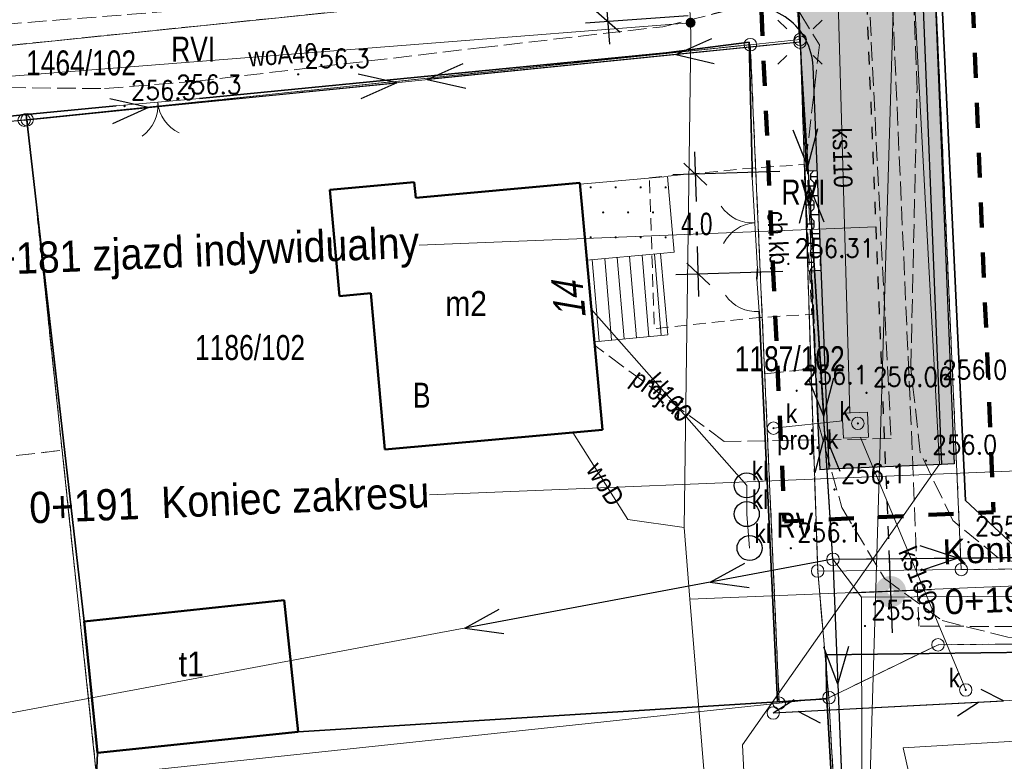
# Model space of a CAD drawing. Header units: metres. Extents: x 6553410 to 6553682, y 5599441 to 5599693.
# Tile 4 of 19: x 6553487 to 6553527, y 5599467 to 5599496. Entities that reach past the tile are written whole.
import ezdxf
from ezdxf.enums import TextEntityAlignment as Align

# ---------------------------------------------------------------- set-up
doc = ezdxf.new("R2010")
doc.units = ezdxf.units.M
doc.header["$LTSCALE"] = 0.5
doc.header["$PDMODE"] = 33
doc.header["$PDSIZE"] = 0.3
for name, pattern in [('1 1', [2, 1, -1]), ('1.0_0.5', [1.5, 1, -0.5]), ('1.5_0.5', [2, 1.5, -0.5]), ('219-500', [0]), ('egkk-500', [2, 1.5, -0.5]), ('egug-500', [1, 0.5, -0.5]), ('otob_500', [0]), ('otof_500', [0]), ('suep_nn_500', [0]), ('sutp_500', [0])]:
    doc.linetypes.add(name, pattern=pattern)
doc.layers.get('0').update_dxf_attribs({"color": 2, "linetype": 'CONTINUOUS', "lineweight": 5})
doc.layers.get('Defpoints').update_dxf_attribs({"linetype": 'CONTINUOUS'})
for name, color, linetype in [('202-punkt graniczny', 7, 'CONTINUOUS'), ('210-oznaczenie konturu użytku gruntowego', 7, 'CONTINUOUS'), ('211-numer działki ewidencyjnej', 7, 'CONTINUOUS'), ('217-kontur klasyfikacyjny', 7, 'CONTINUOUS'), ('218-kontur użytku gruntowego', 7, 'CONTINUOUS'), ('219-działka ewidencyjna', 7, 'CONTINUOUS'), ('238-Punkt adresowy budynku', 7, 'CONTINUOUS'), ('312-budynek ewidencyjny', 7, 'CONTINUOUS'), ('312-oznaczenie budynku ewidencyjnego-Atr117', 7, 'CONTINUOUS'), ('352-schody', 7, 'CONTINUOUS'), ('brama', 7, 'CONTINUOUS'), ('chodnik', 7, 'CONTINUOUS'), ('chodnik-Atr17', 7, 'CONTINUOUS'), ('furtka', 7, 'CONTINUOUS'), ('ga_kilometraz_opis', 7, 'CONTINUOUS'), ('jezdnia', 7, 'CONTINUOUS'), ('komora podziemna', 7, 'CONTINUOUS'), ('latarnia', 7, 'CONTINUOUS'), ('ogrodzenie trwałe', 7, 'CONTINUOUS'), ('osadnik  szambo', 7, 'CONTINUOUS'), ('osadnik  szambo-Atr17', 7, 'CONTINUOUS'), ('OTRN_O', 7, 'CONTINUOUS'), ('PROJ_JP', 4, 'CONTINUOUS'), ('przewód elektroenergetyczny niskiego napięcia', 7, 'CONTINUOUS'), ('przewód elektroenergetyczny podziemny', 7, 'CONTINUOUS'), ('przewód gazowy - ob. projektowany', 7, 'CONTINUOUS'), ('przewód kanalizacyjny', 7, 'CONTINUOUS'), ('przewód kanalizacyjny - ob. projektowany', 7, 'CONTINUOUS'), ('przewód kanalizacyjny - ob. projektowany-Atr1', 7, 'CONTINUOUS'), ('przewód kanalizacyjny-Atr1', 7, 'CONTINUOUS'), ('przewód telekomunikacyjny napowietrzny', 7, 'CONTINUOUS'), ('przewód telekomunikacyjny podziemny', 7, 'CONTINUOUS'), ('przewód wodociągowy', 7, 'CONTINUOUS'), ('przewód wodociągowy-Atr1', 7, 'CONTINUOUS'), ('rzędna', 7, 'CONTINUOUS'), ('studnia kanalizacyjna', 7, 'CONTINUOUS'), ('studnia kanalizacyjna-Atr17', 7, 'CONTINUOUS'), ('słup przewodów napowietrznych', 7, 'CONTINUOUS'), ('wjazd do podziemia', 7, 'CONTINUOUS'), ('właz do komory lub kanału - okrągły', 7, 'CONTINUOUS'), ('właz do komory lub kanału - okrągły-Atr17', 7, 'CONTINUOUS'), ('zasuwa lub zawór', 7, 'CONTINUOUS'), ('zzz.gaTrasa', 7, 'CONTINUOUS'), ('zzz.gaTrasaKM', 7, 'CONTINUOUS')]:
    doc.layers.add(name, color=color, linetype=linetype)
for name, color, linetype, lineweight, true_color in [('OTO', 7, 'CONTINUOUS', 20, 0x000000), ('OTRN', 7, 'CONTINUOUS', 20, 0x000000), ('OTRS', 7, 'CONTINUOUS', 20, 0x000000), ('OTRS_O', 7, 'CONTINUOUS', 20, 0x000000), ('SUE', 7, 'CONTINUOUS', 20, 0x803300)]:
    doc.layers.add(name, color=color, linetype=linetype, lineweight=lineweight, true_color=true_color)
doc.layers.add('proj_wymiar JP', color=2, linetype='CONTINUOUS', lineweight=5)
doc.styles.add('BDOT', font='SIMPLEX', dxfattribs={"width": 0.9})
doc.styles.add('GA4-ATR-TEXT', font='arial.ttf', dxfattribs={"width": 0.9})
doc.styles.add('GA_OPIS_1', font='arial.ttf')
doc.styles.get("Standard").update_dxf_attribs({"font": 'Working1250', "width": 0.75})
doc.linetypes.add('902-500', pattern='A,3.75,0,[1,ksztalty.shx,S=0.5,R=0,X=0,Y=0],3.75', length=7.5)
doc.linetypes.add('OTOO', pattern='A,7.5,[30,msgB.shx,S=1.28,R=0,X=0,Y=0],7.5', length=15)
doc.dimstyles.get("Standard").update_dxf_attribs({"dimtxt": 1, "dimasz": 1, "dimexe": 1, "dimexo": 1, "dimgap": 1, "dimtad": 1, "dimtxsty": 'Standard', "dimcen": 2.5, "dimadec": 0, "dimazin": 0, "dimtfac": 1, "dimtmove": 0, "dimatfit": 3, "dimfxl": 1, "dimarcsym": 0})

# ---------------------------------------------------------------- blocks, each defined once
blk = doc.blocks.new('US15')
at = {"color": 0, "linetype": 'Continuous', "lineweight": 13}
blk.add_circle((0, 0), 0.25, dxfattribs=at)
blk = doc.blocks.new('US25')
at = {"linetype": 'Continuous', "lineweight": 0}
h = blk.add_hatch(color=0, dxfattribs=at)
edge = h.paths.add_edge_path()
edge.add_arc((0, 0), 0.2, 0, 360)
blk = doc.blocks.new('SUKM')
at = {"color": 0, "linetype": 'Continuous'}
blk.add_circle((0, 0), 0.5, dxfattribs=at)
blk = doc.blocks.new('PW01')
at = {"linetype": 'Continuous', "lineweight": 13}
h = blk.add_hatch(color=0, dxfattribs=at)
edge = h.paths.add_edge_path()
edge.add_arc((0, 0), 0.045, 0, 360)
blk = doc.blocks.new('SM01')
at = {"color": 0, "linetype": 'Continuous', "lineweight": 13}
for p, q in [((-0.53, 0.531), (-0.883, 0.884)), ((0.531, 0.531), (0.884, 0.884)), ((-0.53, -0.53), (-0.883, -0.883)), ((0.531, -0.53), (0.884, -0.883))]:
    blk.add_line(p, q, dxfattribs=at)
blk.add_circle((0, 0), 0.25, dxfattribs=at)
blk = doc.blocks.new('US22')
at = {"color": 0, "linetype": 'Continuous', "lineweight": 13}
blk.add_circle((0, 0), 0.25, dxfattribs=at)
blk = doc.blocks.new('SUEP1')
at = {"color": 0, "linetype": 'Continuous'}
for p, q in [((5, 0), (3.5, 0.5)), ((15, 0), (13.5, 0.5)), ((0, 0), (5, 0)), ((5, 0), (3.5, -0.5)), ((5, 0), (15, 0)), ((15, 0), (13.5, -0.5))]:
    blk.add_line(p, q, dxfattribs=at)
blk = doc.blocks.new('SUTP')
at = {"color": 0, "linetype": 'Continuous'}
for p, q in [((0, 0), (0.866, 0.5)), ((9.232, 0), (8.366, 0.5)), ((0, 0), (9.232, 0)), ((1.866, -0.5), (1, 0)), ((7.366, -0.5), (8.232, 0))]:
    blk.add_line(p, q, dxfattribs=at)
blk = doc.blocks.new('OK02')
at = {"color": 0, "linetype": 'Continuous', "lineweight": 0}
for centre, start, end in [((-1.5, 0), 0, 60), ((1.5, 0), 120, 180)]:
    blk.add_arc(centre, 1.5, start, end, dxfattribs=at)
blk = doc.blocks.new('OK04')
at = {"color": 0, "linetype": 'Continuous', "lineweight": 0}
blk.add_arc((1.5, 0.001), 1.5, 120, 180, dxfattribs=at)
blk = doc.blocks.new('202')
at = {"color": 0, "linetype": 'Continuous', "lineweight": 0}
blk.add_circle((0, 0), 0.25, dxfattribs=at)
blk = doc.blocks.new('PW02')
at = {"linetype": 'Continuous', "lineweight": 13}
h = blk.add_hatch(color=0, dxfattribs=at)
edge = h.paths.add_edge_path()
edge.add_arc((0, 0), 0.045, 0, 360)
blk = doc.blocks.new('OTRS')
at = {"layer": 'OTRS', "color": 0, "lineweight": -3, "const_width": 0.09}
blk.add_lwpolyline([(-0.045, 0, 1), (0.045, 0, 1)], format="xyb", close=True, dxfattribs=at)
at = {"layer": 'OTRS_O', "color": 0, "style": 'BDOT'}
blk.add_attdef('RZEDNA', (0.514, 0.515), '', height=1.5, dxfattribs=at)
blk = doc.blocks.new('OTRN')
at = {"layer": 'OTRN', "color": 0, "const_width": 0.09}
blk.add_lwpolyline([(-0.045, 0, 1), (0.045, 0, 1)], format="xyb", close=True, dxfattribs=at)
at = {"layer": 'OTRN_O', "color": 0, "style": 'BDOT'}
blk.add_attdef('RZEDNA', (0.514, 0.515), '', height=1.5, dxfattribs=at)
blk = doc.blocks.new('gaRoadStartPoint')
at = {"layer": 'ga_kilometraz_opis'}
for p, q in [((0, 3.296), (0, -3.296)), ((3.296, 0), (-3.296, 0))]:
    blk.add_line(p, q, dxfattribs=at)
at = {"layer": 'ga_kilometraz_opis', "const_width": 1}
blk.add_lwpolyline([(-0.75, 0, 1), (0.75, 0, 1)], format="xyb", close=True, dxfattribs=at)
at = {"layer": 'ga_kilometraz_opis', "style": 'GA_OPIS_1'}
for tag, p in [('GAROADNAME', (4.296, 2)), ('GAPOSITIONSTART', (4.296, -2))]:
    blk.add_attdef(tag, p, '', height=2, dxfattribs=at)
at = {"layer": 'ga_kilometraz_opis', "style": 'GA_OPIS_1', "flags": 1}
blk.add_attdef('GAOBJNAME', (4.42, -4.863), '', height=0.3, dxfattribs=at)
blk = doc.blocks.new('z.ga4.PosMarkerR')
at = {"linetype": 'Continuous', "lineweight": 0}
blk.add_line((36.593, 0), (0, 0), dxfattribs=at)
at = {"linetype": 'Continuous', "lineweight": 0, "style": 'GA4-ATR-TEXT', "width": 0.9}
blk.add_attdef('GAROADPOS', text='', height=2, dxfattribs=at).set_placement((36.593, 1), align=Align.RIGHT)
blk = doc.blocks.new('z.ga4.PosMarkerL')
at = {"linetype": 'Continuous', "lineweight": 0}
blk.add_line((-36.593, 0), (0, 0), dxfattribs=at)
at = {"linetype": 'Continuous', "lineweight": 0, "style": 'GA4-ATR-TEXT', "width": 0.9}
blk.add_attdef('GAROADPOS', (-36.593, 1), '', height=2, dxfattribs=at)
blk = doc.blocks.new('_Oblique')
at = {"color": 0, "linetype": 'ByBlock', "lineweight": -2}
blk.add_line((-0.5, -0.5), (0.5, 0.5), dxfattribs=at)
blk = doc.blocks.new('*D70')
at = {"layer": 'Defpoints', "color": 0}
for p in [(6553518.522, 5599490.178), (6553514.258, 5599486.048), (6553518.642, 5599486.179)]:
    blk.add_point(p, dxfattribs=at)
at = {"layer": 'proj_wymiar JP', "color": 0, "linetype": 'ByBlock', "lineweight": -2}
for p, q in [((6553514.111, 5599490.946), (6553514.171, 5599488.947)), ((6553517.523, 5599490.148), (6553513.239, 5599490.019)), ((6553514.285, 5599485.148), (6553514.225, 5599487.147)), ((6553517.642, 5599486.149), (6553513.358, 5599486.021))]:
    blk.add_line(p, q, dxfattribs=at)
at = {"layer": 'proj_wymiar JP', "color": 0, "lineweight": -2, "xscale": 0.8999999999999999, "yscale": 0.8999999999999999, "zscale": 0.8999999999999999}
for p, rotation in [((6553514.138, 5599490.046), 91.71486599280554), ((6553514.258, 5599486.048), 271.7148659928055)]:
    blk.add_blockref('_Oblique', p, dxfattribs=dict(at, rotation=rotation))
at = {"layer": 'proj_wymiar JP', "color": 0, "insert": (6553514.198, 5599488.047), "char_height": 0.9, "attachment_point": 5}
blk.add_mtext('\\A1;4.0', dxfattribs=at)
blk = doc.blocks.new('*D71')
at = {"layer": 'Defpoints', "color": 0}
for p in [(6553514.603, 5599499.82), (6553514.844, 5599496.453), (6553510.644, 5599496.152)]:
    blk.add_point(p, dxfattribs=at)
at = {"layer": 'proj_wymiar JP', "color": 0, "linetype": 'ByBlock', "lineweight": -2}
for p, q in [((6553510.338, 5599500.416), (6553510.459, 5599498.735)), ((6553513.605, 5599499.748), (6553509.505, 5599499.454)), ((6553510.709, 5599495.254), (6553510.588, 5599496.935)), ((6553513.847, 5599496.382), (6553509.747, 5599496.087))]:
    blk.add_line(p, q, dxfattribs=at)
at = {"layer": 'proj_wymiar JP', "color": 0, "lineweight": -2, "xscale": 0.8999999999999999, "yscale": 0.8999999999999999, "zscale": 0.8999999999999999}
for p, rotation in [((6553510.403, 5599499.518), 94.10595614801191), ((6553510.644, 5599496.152), 274.1059561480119)]:
    blk.add_blockref('_Oblique', p, dxfattribs=dict(at, rotation=rotation))
at = {"layer": 'proj_wymiar JP', "color": 0, "insert": (6553510.524, 5599497.835), "char_height": 0.9, "attachment_point": 5}
blk.add_mtext('\\A1;3.4', dxfattribs=at)

msp = doc.modelspace()

# ---------------------------------------------------------------- hatches: boundary and pattern name
at = {"layer": 'PROJ_JP'}
h = msp.add_hatch(color=30, dxfattribs=at)
h.paths.add_polyline_path([(6553519.183, 5599486.201), (6553519.506, 5599478.232), (6553521.753, 5599478.332), (6553520.772, 5599502.572), (6553519.773, 5599524.813), (6553519.016, 5599542.214), (6553517.802, 5599568.404), (6553517.092, 5599584.326), (6553516.645, 5599594.147), (6553515.834, 5599612.185), (6553514.815, 5599636.274), (6553513.523, 5599667.029), (6553507.204, 5599667.436, -0.375437), (6553511.449, 5599662.805), (6553512.567, 5599636.179), (6553513.586, 5599612.087), (6553514.397, 5599594.045), (6553514.845, 5599584.225), (6553515.554, 5599568.302), (6553516.768, 5599542.113), (6553517.525, 5599524.714), (6553518.415, 5599504.902, -0.113833), (6553518.009, 5599502.692), (6553518.323, 5599495.798, -0.157382), (6553518.853, 5599494.356)])
h.paths.add_polyline_path([(6553520.05, 5599568.506), (6553519.638, 5599577.749, -0.154359), (6553520.106, 5599579.496), (6553519.858, 5599585.047, -0.154355), (6553519.235, 5599586.745), (6553518.893, 5599594.249), (6553518.081, 5599612.283), (6553517.063, 5599636.368), (6553516.015, 5599661.329, -0.441186), (6553521.256, 5599666.532), (6553513.523, 5599667.029), (6553514.815, 5599636.274), (6553515.834, 5599612.185), (6553516.645, 5599594.147), (6553517.092, 5599584.326), (6553517.802, 5599568.404), (6553519.016, 5599542.214), (6553519.773, 5599524.813), (6553520.772, 5599502.572), (6553521.753, 5599478.332), (6553524.001, 5599478.431), (6553523.02, 5599502.668), (6553522.121, 5599522.678, -0.149829), (6553522.56, 5599524.381), (6553522.308, 5599530.029, -0.148974), (6553521.726, 5599531.678), (6553521.263, 5599542.315)])
h = msp.add_hatch(color=256, dxfattribs=at)
h.paths.add_polyline_path([(6553518.853, 5599494.356, 0.157382), (6553518.323, 5599495.798), (6553518.578, 5599490.18), (6553519.021, 5599490.198)])
h.paths.add_polyline_path([(6553519.122, 5599478.215), (6553519.506, 5599478.232), (6553519.183, 5599486.201), (6553518.76, 5599486.184)])
h.paths.add_polyline_path([(6553522.621, 5599522.7, -0.027372), (6553522.623, 5599522.974), (6553522.56, 5599524.381, 0.149829), (6553522.121, 5599522.678), (6553523.02, 5599502.668), (6553524.001, 5599478.431), (6553524.501, 5599478.452), (6553523.52, 5599502.69)])
h = msp.add_hatch(dxfattribs=at)
h.set_pattern_fill('BUTTERFLY', color=250, scale=0.02, angle=90, style=0)
h.set_pattern_definition([(90, (-8e-18, -0.127), (-0.381, 0.381), [0.254, -0.508]), (90, (-0.127, 0.254), (-0.381, 0.381), [0.254, -0.508]), (180, (0, 0), (-0.381, -0.381), [0.508, -0.254]), (135, (8e-18, 0.127), (-0.38100000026, -0.38100000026), [0.17960512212, -0.35921024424]), (225, (-8e-18, -0.127), (0.38100000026, -0.38100000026), [0.17960512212, -0.35921024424])])
h.paths.add_polyline_path([(6553518.647, 5599486.179), (6553519.183, 5599486.201), (6553519.021, 5599490.198), (6553518.522, 5599490.178)])

# ---------------------------------------------------------------- linework, layer by layer
at = {"layer": '217-kontur klasyfikacyjny', "color": 3, "linetype": 'egkk-500', "lineweight": 18, "flags": 128}
for points in [[(6553518.2, 5599498.45), (6553460.74, 5599492.53)], [(6553518.34, 5599495.44), (6553518.2, 5599498.45)], [(6553487.38, 5599492.23), (6553516.34, 5599495.23)], [(6553516.34, 5599495.23), (6553516.92, 5599482.05)], [(6553518.77, 5599482.25), (6553518.34, 5599495.44)], [(6553488.78, 5599478.99), (6553487.38, 5599492.23)], [(6553516.92, 5599482.05), (6553518.77, 5599482.25)], [(6553519.04, 5599474.16), (6553518.77, 5599482.25)], [(6553516.92, 5599482.05), (6553517.5, 5599468.87)], [(6553469.05, 5599476.85), (6553488.78, 5599478.99)], [(6553490.16, 5599465.96), (6553488.78, 5599478.99)], [(6553519.49, 5599469.09), (6553519.04, 5599474.16)], [(6553523.86, 5599471.21), (6553519.49, 5599469.09)], [(6553517.5, 5599468.87), (6553519.49, 5599469.09)]]:
    msp.add_lwpolyline(points, dxfattribs=at)
at = {"layer": '217-kontur klasyfikacyjny', "color": 3, "linetype": 'egkk-500', "lineweight": 18}
for points in [[(6553558.891, 5599471.52), (6553523.86, 5599471.21)], [(6553519.49, 5599469.09), (6553520.831, 5599444.633)]]:
    msp.add_lwpolyline(points, dxfattribs=at)
at = {"layer": '218-kontur użytku gruntowego', "color": 3, "linetype": 'egug-500', "lineweight": 18, "flags": 128}
for points in [[(6553522.66, 5599522.15), (6553524.79, 5599474.22)], [(6553460.74, 5599492.53), (6553518.2, 5599498.45)], [(6553518.2, 5599498.45), (6553518.34, 5599495.44)], [(6553516.34, 5599495.23), (6553487.38, 5599492.23)], [(6553516.92, 5599482.05), (6553516.34, 5599495.23)], [(6553518.34, 5599495.44), (6553518.77, 5599482.25)], [(6553487.38, 5599492.23), (6553488.78, 5599478.99)], [(6553516.92, 5599482.05), (6553518.77, 5599482.25)], [(6553518.77, 5599482.25), (6553519.04, 5599474.16)], [(6553517.5, 5599468.87), (6553516.92, 5599482.05)], [(6553469.05, 5599476.85), (6553488.78, 5599478.99)], [(6553488.78, 5599478.99), (6553490.16, 5599465.96)], [(6553524.79, 5599474.22), (6553547.01, 5599474.42)], [(6553519.04, 5599474.16), (6553519.49, 5599469.09)], [(6553523.86, 5599471.21), (6553519.49, 5599469.09)], [(6553519.49, 5599469.09), (6553517.5, 5599468.87)]]:
    msp.add_lwpolyline(points, dxfattribs=at)
at = {"layer": '218-kontur użytku gruntowego', "color": 3, "linetype": 'egug-500', "lineweight": 18}
for points in [[(6553558.891, 5599471.52), (6553523.86, 5599471.21)], [(6553520.831, 5599444.633), (6553519.49, 5599469.09)]]:
    msp.add_lwpolyline(points, dxfattribs=at)
at = {"layer": '219-działka ewidencyjna', "color": 7, "linetype": '219-500', "lineweight": 18, "flags": 128}
for points in [[(6553524.79, 5599474.22), (6553522.66, 5599522.15)], [(6553460.74, 5599492.53), (6553518.2, 5599498.45)], [(6553518.2, 5599498.45), (6553518.34, 5599495.44)], [(6553487.38, 5599492.23), (6553516.34, 5599495.23)], [(6553516.34, 5599495.23), (6553518.34, 5599495.44)], [(6553516.34, 5599495.23), (6553517.5, 5599468.87)], [(6553518.34, 5599495.44), (6553519.04, 5599474.16)], [(6553487.38, 5599492.23), (6553461.05, 5599489.55)], [(6553487.38, 5599492.23), (6553490.16, 5599465.96)], [(6553519.04, 5599474.16), (6553524.79, 5599474.22)], [(6553524.79, 5599474.22), (6553547.01, 5599474.42)], [(6553519.04, 5599474.16), (6553519.49, 5599469.09)], [(6553519.49, 5599469.09), (6553523.86, 5599471.21)], [(6553490.16, 5599465.96), (6553517.5, 5599468.87)], [(6553517.5, 5599468.87), (6553519.49, 5599469.09)]]:
    msp.add_lwpolyline(points, dxfattribs=at)
at = {"layer": '219-działka ewidencyjna', "color": 7, "linetype": '219-500', "lineweight": 18}
for points in [[(6553523.86, 5599471.21), (6553558.891, 5599471.52)], [(6553519.49, 5599469.09), (6553520.831, 5599444.633)]]:
    msp.add_lwpolyline(points, dxfattribs=at)
at = {"layer": '312-budynek ewidencyjny', "color": 7, "linetype": 'Continuous', "lineweight": 50, "flags": 128}
for points in [[(6553499.5, 5599489.42), (6553502.88, 5599489.72)], [(6553502.88, 5599489.72), (6553502.94, 5599489.1)], [(6553502.94, 5599489.1), (6553509.52, 5599489.7)], [(6553509.52, 5599489.7), (6553510.42, 5599479.81)], [(6553499.89, 5599485.17), (6553499.5, 5599489.42)], [(6553501.14, 5599485.28), (6553499.89, 5599485.17)], [(6553501.71, 5599479.02), (6553501.14, 5599485.28)], [(6553510.42, 5599479.81), (6553501.71, 5599479.02)], [(6553497.67, 5599472.99), (6553489.66, 5599472.14)], [(6553498.24, 5599467.72), (6553497.67, 5599472.99)], [(6553489.66, 5599472.14), (6553490.2, 5599466.88)], [(6553490.2, 5599466.88), (6553498.24, 5599467.72)]]:
    msp.add_lwpolyline(points, dxfattribs=at)
at = {"layer": '352-schody', "color": 7, "linetype": 'Continuous', "lineweight": 18, "flags": 128}
msp.add_lwpolyline([(6553510.1, 5599483.34), (6553509.8, 5599486.6), (6553512.74, 5599486.87), (6553513.04, 5599483.61)], close=True, dxfattribs=at)
msp.add_lwpolyline([(6553510.1, 5599483.34), (6553509.8, 5599486.6), (6553512.74, 5599486.87), (6553513.04, 5599483.61)], close=True, dxfattribs=at)
for points in [[(6553512.502, 5599486.848), (6553512.778, 5599483.586)], [(6553510.012, 5599486.619), (6553510.288, 5599483.357)], [(6553510.51, 5599486.665), (6553510.786, 5599483.403)], [(6553511.008, 5599486.711), (6553511.284, 5599483.449)], [(6553511.506, 5599486.757), (6553511.782, 5599483.494)], [(6553512.004, 5599486.802), (6553512.28, 5599483.54)]]:
    msp.add_lwpolyline(points, dxfattribs=at)
at = {"layer": 'brama', "color": 7, "linetype": 'otob_500', "lineweight": 18, "flags": 128}
for points in [[(6553494.28, 5599493.08), (6553490.94, 5599492.78)], [(6553516.63, 5599486.26), (6553516.41, 5599489.93)]]:
    msp.add_lwpolyline(points, dxfattribs=at)
at = {"layer": 'chodnik', "color": 7, "linetype": '1.0_0.5', "lineweight": 18, "flags": 128}
msp.add_lwpolyline([(6553512.3, 5599489.9), (6553516.41, 5599490.29), (6553518.51, 5599490.43), (6553518.8, 5599484.43), (6553516.71, 5599484.31), (6553512.5, 5599483.86)], close=True, dxfattribs=at)
at = {"layer": 'furtka', "color": 7, "linetype": 'otof_500', "lineweight": 18, "flags": 128}
msp.add_lwpolyline([(6553516.7, 5599484.55), (6553516.6, 5599485.84)], dxfattribs=at)
at = {"layer": 'jezdnia', "color": 7, "linetype": '1.5_0.5', "lineweight": 18}
for points in [[(6553558.856, 5599474.416), (6553546.13, 5599474.26), (6553531.12, 5599473.96), (6553528.44, 5599474.13), (6553526.27, 5599474.69), (6553524.45, 5599476.18), (6553523.15, 5599478.91), (6553522.77, 5599482.3), (6553523.02, 5599493.42), (6553522.48, 5599508.04), (6553522.36, 5599509.72), (6553521.63, 5599524.16), (6553522.55, 5599525.75), (6553526.18, 5599526.26), (6553532.11, 5599526.32), (6553548.56, 5599526.35), (6553558.23, 5599525.942)], [(6553460.025, 5599492.535), (6553481.58, 5599493.57), (6553490.48, 5599493.47), (6553494.1, 5599493.76), (6553505.48, 5599495.1), (6553512.84, 5599495.95), (6553514.99, 5599496.49), (6553516.85, 5599496.97), (6553518.32, 5599496.51), (6553519.11, 5599495.22), (6553518.6, 5599490.81), (6553518.91, 5599483.86), (6553519.07, 5599480.05), (6553520.01, 5599476.7), (6553521.71, 5599473.86), (6553524.02, 5599472.18), (6553526.66, 5599471.51), (6553530.01, 5599471.28), (6553545.99, 5599471.66), (6553558.888, 5599471.794)]]:
    msp.add_lwpolyline(points, dxfattribs=at)
at = {"layer": 'komora podziemna', "color": 34, "linetype": 'Continuous', "lineweight": 18, "flags": 128}
msp.add_lwpolyline([(6553520.02, 5599480.48), (6553521.04, 5599480.52), (6553521.07, 5599479.52), (6553520.07, 5599479.48)], close=True, dxfattribs=at)
at = {"layer": 'ogrodzenie trwałe', "color": 7, "linetype": '902-500', "lineweight": 35, "flags": 128}
for points in [[(6553516.63, 5599486.26), (6553516.6, 5599485.84)], [(6553490.16, 5599465.96), (6553490.2, 5599466.88)]]:
    msp.add_lwpolyline(points, dxfattribs=at)
at = {"layer": 'OTO', "color": 18, "linetype": 'OTOO', "lineweight": 35, "true_color": 0x000000, "flags": 128}
for points in [[(6553524.96, 5599476.98), (6553522.84, 5599522.01), (6553522.82, 5599522.69)], [(6553494.28, 5599493.08), (6553512.97, 5599494.9), (6553516.29, 5599495.33), (6553516.41, 5599490.29), (6553516.41, 5599489.93)], [(6553470.52, 5599490.68), (6553487.34, 5599492.43), (6553490.94, 5599492.78)], [(6553489.66, 5599472.14), (6553487.34, 5599492.43)], [(6553516.7, 5599484.55), (6553516.71, 5599484.31), (6553517.43, 5599468.92)]]:
    msp.add_lwpolyline(points, dxfattribs=at)
at = {"layer": 'OTO', "color": 18, "linetype": 'OTOO', "lineweight": 35, "true_color": 0x000000}
for points in [[(6553524.96, 5599476.98), (6553527.47, 5599474.65), (6553547, 5599474.64), (6553558.852, 5599474.777)], [(6553519.4, 5599469.04), (6553519.37, 5599470.81), (6553531.78, 5599470.97), (6553550, 5599471.23), (6553558.894, 5599471.33)], [(6553520.813, 5599444.632), (6553519.4, 5599469.04), (6553517.43, 5599468.92), (6553498.24, 5599467.72)]]:
    msp.add_lwpolyline(points, dxfattribs=at)
at = {"layer": 'PROJ_JP'}
for p, q in [((6553517.92, 5599504.644), (6553518.578, 5599490.18)), ((6553518.522, 5599490.178), (6553519.021, 5599490.198)), ((6553518.522, 5599490.178), (6553518.647, 5599486.179)), ((6553518.647, 5599486.179), (6553519.183, 5599486.201)), ((6553518.76, 5599486.184), (6553519.122, 5599478.215)), ((6553519.506, 5599478.232), (6553519.122, 5599478.215))]:
    msp.add_line(p, q, dxfattribs=at)
at = {"layer": 'PROJ_JP', "color": 6, "linetype": '1 1', "lineweight": 100, "ltscale": 2}
msp.add_line((6553516.422, 5599504.576), (6553517.261, 5599486.116), dxfattribs=at)
at = {"layer": 'PROJ_JP', "flags": 128}
for points in [[(6553525.749, 5599525.821), (6553525.079, 5599525.812, 0.423543), (6553522.121, 5599522.678), (6553523.02, 5599502.668), (6553524.001, 5599478.431), (6553519.506, 5599478.232), (6553518.853, 5599494.356, 0.475805), (6553515.746, 5599496.68), (6553514.844, 5599496.453)], [(6553522.623, 5599522.974, 0.027372), (6553522.621, 5599522.7), (6553523.52, 5599502.69), (6553524.501, 5599478.452), (6553524.001, 5599478.431)]]:
    msp.add_lwpolyline(points, format="xyb", dxfattribs=at)
at = {"layer": 'PROJ_JP', "color": 6, "linetype": '1 1', "lineweight": 100, "ltscale": 2, "flags": 128}
msp.add_lwpolyline([(6553524.12, 5599522.877, 0.027372), (6553524.119, 5599522.768), (6553525.018, 5599502.754), (6553526.08, 5599476.522), (6553517.714, 5599476.15), (6553517.261, 5599486.116)], format="xyb", dxfattribs=at)
at = {"layer": 'przewód elektroenergetyczny niskiego napięcia', "color": 1, "linetype": 'suep_nn_500', "lineweight": 18, "flags": 128}
for points in [[(6553518.33, 5599495.33), (6553515.78, 5599537.69)], [(6553487.26, 5599492.21), (6553518.33, 5599495.33)], [(6553519.65, 5599474.63), (6553518.33, 5599495.33)]]:
    msp.add_lwpolyline(points, dxfattribs=at)
at = {"layer": 'przewód elektroenergetyczny niskiego napięcia', "color": 1, "linetype": 'suep_nn_500', "lineweight": 18}
for points in [[(6553519.65, 5599474.63), (6553558.849, 5599475.026)], [(6553421.734, 5599456.329), (6553519.65, 5599474.63)], [(6553519.65, 5599474.63), (6553520.85, 5599444.633)]]:
    msp.add_lwpolyline(points, dxfattribs=at)
at = {"layer": 'przewód elektroenergetyczny podziemny', "color": 1, "linetype": 'Continuous', "lineweight": 18}
for points in [[(6553520.843, 5599444.633), (6553520.79, 5599473.12), (6553519.65, 5599474.63)], [(6553520.79, 5599473.12), (6553558.869, 5599473.354)]]:
    msp.add_lwpolyline(points, dxfattribs=at)
at = {"layer": 'przewód gazowy - ob. projektowany', "color": 40, "linetype": '1.5_0.5', "lineweight": 18}
msp.add_lwpolyline([(6553558.889, 5599471.733), (6553523.09, 5599471.96), (6553522.87, 5599478.01), (6553521.33, 5599512.85), (6553521.14, 5599521.23), (6553520.93, 5599526.03), (6553517.86, 5599525.93), (6553517.73, 5599528.68), (6553517.8, 5599532.83), (6553517.27, 5599543.67), (6553516.42, 5599553.73), (6553515.79, 5599571.41), (6553515.48, 5599580.91), (6553514.53, 5599588.64), (6553513.91, 5599603.89), (6553518.08, 5599604.07), (6553516.9, 5599632.52), (6553512.74, 5599632.47), (6553511.51, 5599661.34), (6553511.53, 5599662.29), (6553511.6, 5599665.96), (6553520.39, 5599665.77), (6553556.563, 5599663.101)], dxfattribs=at)
at = {"layer": 'przewód kanalizacyjny', "color": 34, "linetype": 'Continuous', "lineweight": 18, "flags": 128}
for points in [[(6553515.36, 5599608.09), (6553515.49, 5599597.46), (6553515.5, 5599596.91), (6553516.07, 5599582.96), (6553516.58, 5599570.69), (6553516.57, 5599570.06), (6553517.32, 5599554.23), (6553517.32, 5599553.73), (6553517.85, 5599544.6), (6553518.33, 5599536.29), (6553518.32, 5599535.72), (6553518.74, 5599527.18), (6553519.58, 5599510.24), (6553519.6, 5599509.73), (6553519.7, 5599504.3), (6553519.79, 5599499.31), (6553520.33, 5599480.5)], [(6553509.98, 5599484.63), (6553516.2, 5599477.59), (6553516.2, 5599476.44), (6553516.31, 5599475.08)], [(6553517.27, 5599479.88), (6553520.04, 5599480.17)], [(6553524.97, 5599469.4), (6553520.76, 5599479.5)], [(6553547.38, 5599458.37), (6553541.54, 5599468.22), (6553522.47, 5599467.08), (6553523.11, 5599464.24)]]:
    msp.add_lwpolyline(points, dxfattribs=at)
at = {"layer": 'przewód kanalizacyjny - ob. projektowany', "color": 34, "linetype": '1.5_0.5', "lineweight": 18, "flags": 128}
for points in [[(6553515.26, 5599667.16), (6553514.54, 5599657.73), (6553518.59, 5599543.84), (6553519.49, 5599527.5), (6553520.76, 5599504.17), (6553520.98, 5599499.5), (6553521.98, 5599479.46)], [(6553520.98, 5599499.5), (6553496.41, 5599496.83), (6553441.65, 5599492.53)], [(6553515.3, 5599479.35), (6553510.11, 5599483.19)], [(6553521.98, 5599479.46), (6553515.3, 5599479.35)]]:
    msp.add_lwpolyline(points, dxfattribs=at)
at = {"layer": 'przewód telekomunikacyjny napowietrzny', "color": 30, "linetype": 'sutp_500', "lineweight": 18}
for points in [[(6553522.69, 5599517.45), (6553520.503, 5599444.621)], [(6553558.902, 5599470.654), (6553517.26, 5599468.48)], [(6553517.26, 5599468.48), (6553558.902, 5599470.654)]]:
    msp.add_lwpolyline(points, dxfattribs=at)
at = {"layer": 'przewód telekomunikacyjny podziemny', "color": 30, "linetype": 'Continuous', "lineweight": 18}
msp.add_lwpolyline([(6553517.03, 5599666.82), (6553518.5, 5599609.44), (6553519.18, 5599593.05), (6553521.15, 5599547.68), (6553521.95, 5599514.86), (6553523.92, 5599478.44), (6553516.03, 5599467.21), (6553517.168, 5599444.501)], dxfattribs=at)
at = {"layer": 'przewód wodociągowy', "color": 5, "linetype": 'Continuous', "lineweight": 18, "flags": 128}
for points in [[(6553513.96, 5599495.58), (6553513.95, 5599496.11), (6553513.9, 5599496.9)], [(6553457.39, 5599475.2), (6553461.16, 5599475.57), (6553459.53, 5599491.12), (6553481.29, 5599493.54), (6553513.95, 5599496.11)], [(6553513.69, 5599475.91), (6553511.43, 5599476.23), (6553509.24, 5599479.7)]]:
    msp.add_lwpolyline(points, dxfattribs=at)
at = {"layer": 'przewód wodociągowy', "color": 5, "linetype": 'Continuous', "lineweight": 18}
for points in [[(6553513.96, 5599495.58), (6553513.69, 5599475.91), (6553513.92, 5599473.04), (6553516.275, 5599444.468)], [(6553513.92, 5599473.04), (6553535.18, 5599473.9), (6553558.854, 5599474.59)]]:
    msp.add_lwpolyline(points, dxfattribs=at)
at = {"layer": 'SUE', "color": 1, "linetype": 'Continuous', "lineweight": 18, "true_color": 0xff0000}
msp.add_lwpolyline([(6553487.26, 5599492.21), (6553460.617, 5599489.61)], dxfattribs=at)
at = {"layer": 'wjazd do podziemia', "color": 7, "linetype": 'Continuous', "lineweight": 18, "flags": 128}
msp.add_lwpolyline([(6553509.8, 5599486.6), (6553509.53, 5599489.64), (6553513.02, 5599489.96), (6553513.29, 5599486.92), (6553512.74, 5599486.87)], close=True, dxfattribs=at)
at = {"layer": 'zzz.gaTrasa', "linetype": '1 1', "flags": 128}
msp.add_lwpolyline([(6553513.45, 5599668.771), (6553514.815, 5599636.274), (6553515.834, 5599612.185), (6553516.645, 5599594.147), (6553517.092, 5599584.326), (6553517.802, 5599568.404), (6553519.016, 5599542.214), (6553519.773, 5599524.813), (6553520.772, 5599502.572), (6553521.956, 5599473.336)], dxfattribs=at)

# ---------------------------------------------------------------- block references
at = {"layer": '202-punkt graniczny', "color": 7, "linetype": 'Continuous', "lineweight": 18}
for p in [(6553518.34, 5599495.44), (6553516.34, 5599495.23), (6553487.38, 5599492.23), (6553519.04, 5599474.16), (6553524.79, 5599474.22), (6553523.86, 5599471.21), (6553517.5, 5599468.87), (6553519.49, 5599469.09)]:
    msp.add_blockref('202', p, dxfattribs=at)
at = {"layer": 'brama', "color": 7, "linetype": 'Continuous', "lineweight": 18}
for p, rotation in [((6553492.61, 5599492.93), 185.133), ((6553516.52, 5599488.095), 93.43100000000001)]:
    msp.add_blockref('OK02', p, dxfattribs=dict(at, rotation=rotation))
at = {"layer": 'furtka', "color": 7, "linetype": 'Continuous', "lineweight": 18, "rotation": 94.433}
msp.add_blockref('OK04', (6553516.7, 5599484.55), dxfattribs=at)
at = {"layer": 'latarnia', "color": 7, "linetype": 'Continuous', "lineweight": 18}
msp.add_blockref('SM01', (6553518.33, 5599495.33), dxfattribs=at)
at = {"layer": 'osadnik  szambo', "color": 34, "linetype": 'Continuous', "lineweight": 18}
for p in [(6553516.2, 5599477.59), (6553516.2, 5599476.44), (6553516.31, 5599475.08)]:
    msp.add_blockref('SUKM', p, dxfattribs=at)
at = {"layer": 'OTRN', "color": 18, "true_color": 0x000000}
ref = msp.add_blockref('OTRN', (6553498.235, 5599494.043, 256.308), dxfattribs=dict(at, xscale=0.5, yscale=0.5, zscale=0.5))
ref.add_attrib('RZEDNA', '256.3', (6553498.492, 5599494.301, 256.308), dxfattribs={"layer": 'OTRN_O', "color": 0, "height": 0.75, "style": 'BDOT', "width": 0.9})
ref = msp.add_blockref('OTRN', (6553493.097, 5599493.002, 256.322), dxfattribs=dict(at, xscale=0.5, yscale=0.5, zscale=0.5))
ref.add_attrib('RZEDNA', '256.3', (6553493.354, 5599493.26, 256.322), dxfattribs={"layer": 'OTRN_O', "color": 0, "height": 0.75, "style": 'BDOT', "width": 0.9})
ref = msp.add_blockref('OTRN', (6553491.283, 5599492.77, 256.321), dxfattribs=dict(at, xscale=0.5, yscale=0.5, zscale=0.5))
ref.add_attrib('RZEDNA', '256.3', (6553491.54, 5599493.028, 256.321), dxfattribs={"layer": 'OTRN_O', "color": 0, "height": 0.75, "style": 'BDOT', "width": 0.9})
ref = msp.add_blockref('OTRN', (6553523.774, 5599481.581, 256.038), dxfattribs=dict(at, xscale=0.5, yscale=0.5, zscale=0.5))
ref.add_attrib('RZEDNA', '256.0', (6553524.031, 5599481.839, 256.038), dxfattribs={"layer": 'OTRN_O', "color": 0, "height": 0.75, "style": 'BDOT', "width": 0.9})
ref = msp.add_blockref('OTRN', (6553518.198, 5599481.378, 256.113), dxfattribs=dict(at, xscale=0.5, yscale=0.5, zscale=0.5))
ref.add_attrib('RZEDNA', '256.1', (6553518.455, 5599481.636, 256.113), dxfattribs={"layer": 'OTRN_O', "color": 0, "height": 0.75, "style": 'BDOT', "width": 0.9})
ref = msp.add_blockref('OTRN', (6553523.378, 5599478.581, 256.022), dxfattribs=dict(at, xscale=0.5, yscale=0.5, zscale=0.5))
ref.add_attrib('RZEDNA', '256.0', (6553523.635, 5599478.839, 256.022), dxfattribs={"layer": 'OTRN_O', "color": 0, "height": 0.75, "style": 'BDOT', "width": 0.9})
ref = msp.add_blockref('OTRN', (6553519.714, 5599477.425, 256.069), dxfattribs=dict(at, xscale=0.5, yscale=0.5, zscale=0.5))
ref.add_attrib('RZEDNA', '256.1', (6553519.971, 5599477.683, 256.069), dxfattribs={"layer": 'OTRN_O', "color": 0, "height": 0.75, "style": 'BDOT', "width": 0.9})
ref = msp.add_blockref('OTRN', (6553517.965, 5599475.073, 256.098), dxfattribs=dict(at, xscale=0.5, yscale=0.5, zscale=0.5))
ref.add_attrib('RZEDNA', '256.1', (6553518.222, 5599475.331, 256.098), dxfattribs={"layer": 'OTRN_O', "color": 0, "height": 0.75, "style": 'BDOT', "width": 0.9})
ref = msp.add_blockref('OTRN', (6553520.935, 5599471.963, 255.934), dxfattribs=dict(at, xscale=0.5, yscale=0.5, zscale=0.5))
ref.add_attrib('RZEDNA', '255.9', (6553521.192, 5599472.221, 255.934), dxfattribs={"layer": 'OTRN_O', "color": 0, "height": 0.75, "style": 'BDOT', "width": 0.9})
at = {"layer": 'OTRS', "color": 18, "true_color": 0x000000}
ref = msp.add_blockref('OTRS', (6553517.865, 5599486.456, 256.311), dxfattribs=dict(at, xscale=0.5, yscale=0.5, zscale=0.5))
ref.add_attrib('RZEDNA', '256.31', (6553518.122, 5599486.714, 256.311), dxfattribs={"layer": 'OTRS_O', "color": 0, "height": 0.75, "style": 'BDOT', "width": 0.9})
ref = msp.add_blockref('OTRS', (6553520.995, 5599481.296, 256.056), dxfattribs=dict(at, xscale=0.5, yscale=0.5, zscale=0.5))
ref.add_attrib('RZEDNA', '256.06', (6553521.252, 5599481.554, 256.056), dxfattribs={"layer": 'OTRS_O', "color": 0, "height": 0.75, "style": 'BDOT', "width": 0.9})
ref = msp.add_blockref('OTRS', (6553525.078, 5599475.319, 255.948), dxfattribs=dict(at, xscale=0.5, yscale=0.5, zscale=0.5))
ref.add_attrib('RZEDNA', '255.95', (6553525.335, 5599475.577, 255.948), dxfattribs={"layer": 'OTRS_O', "color": 0, "height": 0.75, "style": 'BDOT', "width": 0.9})
at = {"layer": 'przewód elektroenergetyczny niskiego napięcia', "color": 1, "linetype": 'Continuous', "lineweight": 18}
for p, rotation in [((6553518.33, 5599495.33), 93.44499999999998), ((6553518.33, 5599495.33), 185.734), ((6553518.33, 5599495.33), 273.649), ((6553487.26, 5599492.21), 5.734), ((6553519.65, 5599474.63), 93.649), ((6553519.65, 5599474.63), 190.587), ((6553519.65, 5599474.63), 0.578), ((6553519.65, 5599474.63), 272.29)]:
    msp.add_blockref('SUEP1', p, dxfattribs=dict(at, rotation=rotation))
at = {"layer": 'przewód telekomunikacyjny napowietrzny', "color": 30, "linetype": 'Continuous', "lineweight": 18, "rotation": 2.988}
msp.add_blockref('SUTP', (6553517.26, 5599468.48), dxfattribs=at)
at = {"layer": 'rzędna', "color": 34, "linetype": 'Continuous', "lineweight": 18}
for p in [(6553517.27, 5599479.88), (6553520.65, 5599480.07), (6553524.97, 5599469.4)]:
    msp.add_blockref('PW01', p, dxfattribs=at)
at = {"layer": 'studnia kanalizacyjna', "color": 34, "linetype": 'Continuous', "lineweight": 18}
for p in [(6553517.27, 5599479.88), (6553524.97, 5599469.4)]:
    msp.add_blockref('US15', p, dxfattribs=at)
at = {"layer": 'słup przewodów napowietrznych', "color": 7, "linetype": 'Continuous', "lineweight": 18}
for p in [(6553487.26, 5599492.21), (6553519.65, 5599474.63), (6553517.26, 5599468.48)]:
    msp.add_blockref('US15', p, dxfattribs=at)
at = {"layer": 'wjazd do podziemia', "color": 7, "linetype": 'Continuous', "lineweight": 18}
for p in [(6553509.948, 5599489.518), (6553510.948, 5599489.518), (6553511.948, 5599489.518), (6553512.948, 5599489.518), (6553510.448, 5599488.518), (6553511.448, 5599488.518), (6553512.448, 5599488.518), (6553509.948, 5599487.518), (6553510.948, 5599487.518), (6553511.948, 5599487.518), (6553512.948, 5599487.518)]:
    msp.add_blockref('PW02', p, dxfattribs=at)
at = {"layer": 'właz do komory lub kanału - okrągły', "color": 7, "linetype": 'Continuous', "lineweight": 18}
msp.add_blockref('US22', (6553520.65, 5599480.07), dxfattribs=at)
at = {"layer": 'zasuwa lub zawór', "color": 5, "linetype": 'Continuous', "lineweight": 18}
msp.add_blockref('US25', (6553513.95, 5599496.11), dxfattribs=at)
at = {"layer": 'zzz.gaTrasa', "linetype": '1 1', "xscale": 0.5, "yscale": 0.5, "rotation": 2.317505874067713}
msp.add_blockref('gaRoadStartPoint', (6553521.956, 5599473.336), dxfattribs=at).add_auto_attribs({'GAROADNAME': 'Koniec opracowania', 'GAPOSITIONSTART': '0+196'})
at = {"layer": 'zzz.gaTrasaKM'}
ref = msp.add_blockref('z.ga4.PosMarkerR', (6553521.364, 5599487.944), dxfattribs=dict(at, xscale=0.5, yscale=0.5, rotation=182.3175058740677))
ref.add_attrib('GAROADPOS', '0+181 zjazd indywidualny', dxfattribs={"layer": '0', "color": 224, "linetype": 'Continuous', "lineweight": 18, "height": 1.25, "rotation": 182.3175, "style": 'GA4-ATR-TEXT', "text_generation_flag": 6, "width": 0.9}).set_placement((6553503.103, 5599486.705), align=Align.RIGHT)
ref = msp.add_blockref('z.ga4.PosMarkerL', (6553521.769, 5599477.952), dxfattribs=dict(at, xscale=0.5, yscale=0.5, rotation=182.317559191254))
ref.add_attrib('GAROADPOS', 'Koniec zakresu  0+191', (6553540.07, 5599478.193), dxfattribs={"layer": '0', "color": 224, "linetype": 'Continuous', "lineweight": 18, "height": 1.25, "rotation": 182.3176, "style": 'GA4-ATR-TEXT', "text_generation_flag": 6, "width": 0.9})
ref = msp.add_blockref('z.ga4.PosMarkerR', (6553521.769, 5599477.952), dxfattribs=dict(at, xscale=0.5, yscale=0.5, rotation=182.317559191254))
ref.add_attrib('GAROADPOS', '0+191  Koniec zakresu', dxfattribs={"layer": '0', "color": 224, "linetype": 'Continuous', "lineweight": 18, "height": 1.25, "rotation": 182.3176, "style": 'GA4-ATR-TEXT', "text_generation_flag": 6, "width": 0.9}).set_placement((6553503.507, 5599476.713), align=Align.RIGHT)

# ---------------------------------------------------------------- texts
at = {"layer": '210-oznaczenie konturu użytku gruntowego', "color": 3, "linetype": 'Continuous', "lineweight": 18, "width": 0.79}
for s, p in [('RVI', (6553493.149, 5599494.55)), ('RVI', (6553517.59, 5599488.83)), ('B', (6553502.83, 5599480.7))]:
    msp.add_text(s, height=1, dxfattribs=at).set_placement(p)
msp.add_text('RV', height=1, dxfattribs=at).set_placement((6553518.13, 5599475.5), align=Align.CENTER)
at = {"layer": '211-numer działki ewidencyjnej', "color": 7, "linetype": 'Continuous', "lineweight": 18, "width": 0.79}
for s, p in [('1464/102', (6553489.54, 5599494)), ('1186/102', (6553496.308, 5599482.608)), ('1187/102', (6553517.92, 5599482.16))]:
    msp.add_text(s, height=1, dxfattribs=at).set_placement(p, align=Align.CENTER)
at = {"layer": '238-Punkt adresowy budynku', "color": 7, "linetype": 'Continuous', "lineweight": 25, "oblique": 15, "width": 0.79}
msp.add_text('14', height=1.25, rotation=95.197, dxfattribs=at).set_placement((6553509.69, 5599485.03), align=Align.CENTER)
at = {"layer": '312-oznaczenie budynku ewidencyjnego-Atr117', "color": 7, "width": 0.9}
for s, p in [('m2', (6553504.96, 5599484.37)), ('t1', (6553493.95, 5599469.94))]:
    msp.add_text(s, height=1, dxfattribs=at).set_placement(p, align=Align.CENTER)
at = {"layer": 'chodnik-Atr17', "color": 7, "width": 0.9}
msp.add_text('ch.kb.', height=0.75, rotation=-87.233, dxfattribs=at).set_placement((6553517.02, 5599488.56))
at = {"layer": 'osadnik  szambo-Atr17', "color": 34, "width": 0.9}
for p in [(6553516.4, 5599477.79), (6553516.4, 5599476.64), (6553516.51, 5599475.28)]:
    msp.add_text('kl', height=0.75, dxfattribs=at).set_placement(p)
at = {"layer": 'przewód kanalizacyjny - ob. projektowany-Atr1', "color": 34, "width": 0.9}
for rotation, p in [(-36.497, (6553512.71, 5599481.27)), (0.944, (6553518.64, 5599479.41))]:
    msp.add_text('proj. k', height=0.75, rotation=rotation, dxfattribs=at).set_placement(p, align=Align.MIDDLE_CENTER)
at = {"layer": 'przewód kanalizacyjny-Atr1', "color": 34, "width": 0.9}
for s, rotation, p in [('ks110', 271.644, (6553520, 5599491.91)), ('ks160', 292.628, (6553522.6, 5599475.08))]:
    msp.add_text(s, height=0.75, rotation=rotation, dxfattribs=at).set_placement(p, align=Align.MIDDLE_LEFT)
msp.add_text('kl160', height=0.75, rotation=311.462, dxfattribs=at).set_placement((6553513.09, 5599481.11), align=Align.MIDDLE_CENTER)
at = {"layer": 'przewód wodociągowy-Atr1', "color": 5, "width": 0.9}
msp.add_text('woA40', height=0.75, rotation=4.499, dxfattribs=at).set_placement((6553497.62, 5599494.83), align=Align.MIDDLE_CENTER)
msp.add_text('woD', height=0.75, rotation=302.256, dxfattribs=at).set_placement((6553510.06, 5599478.41), align=Align.MIDDLE_LEFT)
at = {"layer": 'studnia kanalizacyjna-Atr17', "color": 34, "width": 0.9}
for p in [(6553517.77, 5599480.08), (6553524.29, 5599469.5)]:
    msp.add_text('k', height=0.75, dxfattribs=at).set_placement(p)
at = {"layer": 'właz do komory lub kanału - okrągły-Atr17', "color": 7, "width": 0.9}
msp.add_text('k', height=0.75, dxfattribs=at).set_placement((6553519.91, 5599480.18))

# ---------------------------------------------------------------- dimensions: what is measured, and where the dimension line sits
at = {"layer": 'proj_wymiar JP', "color": 224, "linetype": 'ByBlock'}
for p1, p2, distance, picture, middle in [((6553514.603, 5599499.82), (6553514.844, 5599496.453), -4.211, '*D71', (6553510.524, 5599497.835)), ((6553518.522, 5599490.178), (6553518.642, 5599486.179), -4.386, '*D70', (6553514.198, 5599488.047))]:
    dim = msp.add_aligned_dim(p1=p1, p2=p2, distance=distance, dimstyle='Standard', override={"dimscale": 5, "dimtxt": 0.18, "dimasz": 0.18, "dimexe": 0.18, "dimexo": 0.2, "dimgap": 0.09, "dimtad": 0, "dimtih": 1, "dimtoh": 1, "dimdec": 1, "dimzin": 0, "dimdsep": 46, "dimblk1": 'Oblique', "dimblk2": 'Oblique', "dimsah": 1, "dimcen": 0.09, "dimdle": 0.18, "dimtdec": 4, "dimtofl": 0, "dimtolj": 1, "dimtzin": 0}, dxfattribs=at)
    dim.commit()
    dim.dimension.update_dxf_attribs({"geometry": picture, "text_midpoint": middle})

doc.saveas('drawing.dxf')
